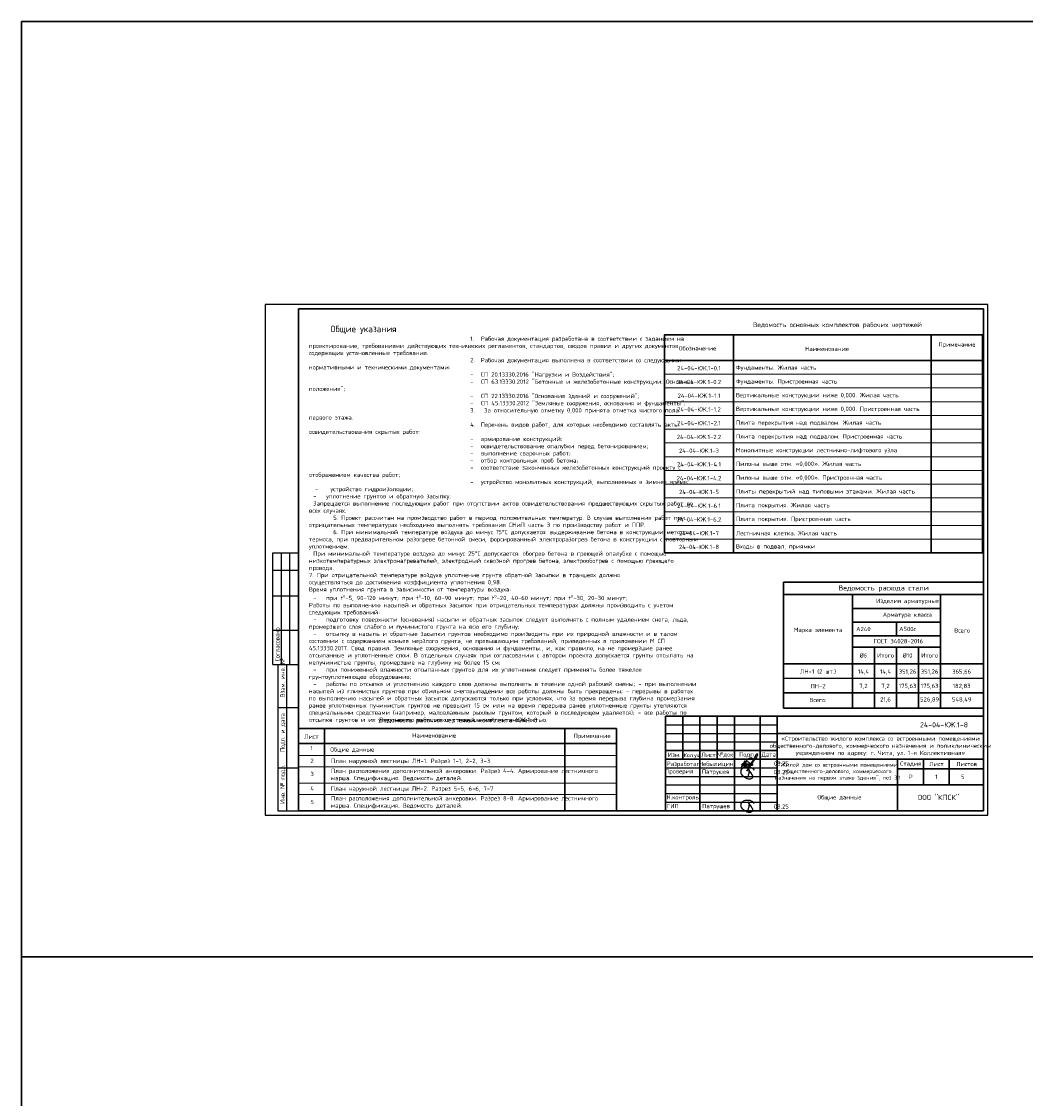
# Model space of a CAD drawing. Header units: millimetres. Extents: x 125896 to 2572636, y -120305 to 130347.
# Tile 41 of 256: x 209563 to 267967, y 67684 to 130347. Entities that reach past the tile are written whole.
import ezdxf

# ---------------------------------------------------------------- set-up
doc = ezdxf.new("R2010")
doc.units = ezdxf.units.MM
for name, color, linetype in [('10', 7, 'Continuous'), ('11', 7, 'Continuous'), ('12', 7, 'Continuous')]:
    doc.layers.add(name, color=color, linetype=linetype)
for name, color, linetype, lineweight in [('Standard', 7, 'Continuous', 25), ('Рамка', 7, 'Continuous', 0), ('Столовая Двери и окна', 7, 'Continuous', 15), ('Таблицы', 7, 'Continuous', 20), ('ТЕКСТ', 7, 'Continuous', 15)]:
    doc.layers.add(name, color=color, linetype=linetype, lineweight=lineweight)
doc.styles.add('-ISOCPEUR-', font='isocpeur.ttf')
doc.styles.add('GOST type A Tekla', font='txt', dxfattribs={"height": 0.2})
doc.styles.add('GOST-2.304_Type-B', font='GOST Common.ttf')
doc.styles.add('ISOCPEUR', font='isocpeur.ttf')
doc.styles.get("Standard").update_dxf_attribs({"font": 'isocpeur.ttf'})
doc.styles.add('ГОСТ', font='isocpeur.ttf')

# ---------------------------------------------------------------- blocks, each defined once
blk = doc.blocks.new('пппп')
for points in [[(33283, 9389), (33302, 9432), (33314, 9459), (33324, 9495), (33328, 9512), (33337, 9542), (33350, 9589), (33356, 9611), (33361, 9629), (33364, 9666), (33370, 9702), (33375, 9730), (33380, 9753), (33381, 9760), (33379, 9787), (33378, 9821), (33371, 9850), (33362, 9868), (33351, 9881), (33333, 9891), (33320, 9898), (33312, 9897), (33309, 9892), (33309, 9884), (33318, 9868), (33383, 9750), (33443, 9681), (33492, 9616), (33503, 9602), (33514, 9586), (33533, 9561), (33546, 9544), (33551, 9531), (33558, 9511), (33566, 9488), (33568, 9469), (33570, 9457), (33571, 9442), (33571, 9425), (33567, 9403), (33558, 9384), (33535, 9353), (33505, 9331), (33462, 9306), (33441, 9299), (33401, 9296), (33373, 9295), (33326, 9300), (33280, 9313), (33246, 9321), (33229, 9329), (33210, 9339), (33195, 9347), (33165, 9367), (33147, 9378), (33121, 9396), (33055, 9439), (33027, 9468), (33008, 9486), (32989, 9500), (32935, 9565), (32914, 9604), (32903, 9632), (32895, 9667), (32894, 9699), (32895, 9735), (32902, 9776), (32913, 9823), (32935, 9877), (32968, 9913), (33012, 9948), (33048, 9973), (33101, 9993), (33149, 10007), (33211, 10018), (33257, 10018), (33319, 10015), (33406, 10000), (33456, 9983), (33518, 9958), (33566, 9924), (33603, 9887), (33642, 9841), (33661, 9809)], [(33283, 7451), (33302, 7493), (33314, 7521), (33324, 7556), (33328, 7573), (33337, 7604), (33350, 7651), (33356, 7673), (33361, 7691), (33364, 7727), (33370, 7764), (33375, 7792), (33380, 7815), (33381, 7822), (33379, 7849), (33378, 7883), (33371, 7912), (33362, 7929), (33351, 7943), (33333, 7953), (33320, 7960), (33312, 7959), (33309, 7954), (33309, 7946), (33318, 7930), (33383, 7811), (33443, 7743), (33492, 7678), (33503, 7663), (33514, 7648), (33533, 7623), (33546, 7606), (33551, 7593), (33558, 7573), (33566, 7549), (33568, 7531), (33570, 7518), (33571, 7503), (33571, 7487), (33567, 7465), (33558, 7446), (33535, 7415), (33505, 7393), (33462, 7368), (33441, 7361), (33401, 7358), (33373, 7357), (33326, 7361), (33280, 7375), (33246, 7383), (33229, 7391), (33210, 7401), (33195, 7409), (33165, 7429), (33147, 7440), (33121, 7458), (33055, 7501), (33027, 7529), (33008, 7548), (32989, 7562), (32935, 7627), (32914, 7665), (32903, 7694), (32895, 7729), (32894, 7761), (32895, 7796), (32902, 7838), (32913, 7885), (32935, 7938), (32968, 7975), (33012, 8010), (33048, 8034), (33101, 8055), (33149, 8068), (33211, 8080), (33257, 8080), (33319, 8076), (33406, 8062), (33456, 8044), (33518, 8020), (33566, 7986), (33603, 7949), (33642, 7903), (33661, 7871)]]:
    blk.add_lwpolyline(points)
for points in [[(33421, 10230), (33412, 10217), (33400, 10191), (33391, 10172), (33386, 10155), (33379, 10132), (33379, 10113), (33389, 10104), (33400, 10108), (33406, 10120), (33406, 10135), (33399, 10141), (33389, 10141), (33379, 10132), (33379, 10113), (33382, 10108), (33440, 10150), (33469, 10189), (33507, 10234), (33703, 10575), (33729, 10621), (33785, 10722), (33802, 10752), (33814, 10766), (33840, 10773), (33862, 10763), (33865, 10749), (33860, 10726), (33849, 10693), (33830, 10654), (33788, 10572), (33706, 10450), (33611, 10321), (33544, 10228), (33507, 10171), (33426, 10069), (33297, 9875), (33228, 9756), (33445, 10131), (33452, 10143), (33447, 10122), (33449, 10113), (33460, 10105), (33481, 10103), (33514, 10106), (33542, 10111), (33562, 10115), (33576, 10121), (33585, 10127), (33590, 10138), (33581, 10152), (33569, 10157), (33547, 10156), (33523, 10153), (33498, 10151), (33478, 10149), (33345, 10129), (33259, 10110), (33103, 10073), (33006, 10046), (32912, 10011)], [(33141, 10357), (33038, 10186), (33004, 10121), (32958, 10045), (32914, 9987), (32885, 9952), (32859, 9926)], [(32909, 10114), (33011, 10201), (33069, 10258), (33141, 10357)], [(32942, 10022), (33025, 10105), (33105, 10180), (33174, 10258), (33213, 10314), (33228, 10344), (33224, 10342), (33215, 10336), (33186, 10313), (33155, 10276), (33131, 10232), (33112, 10196), (33070, 10112), (33062, 10074), (33066, 10056), (33075, 10043), (33088, 10040), (33099, 10041), (33114, 10049), (33133, 10064), (33155, 10082), (33185, 10108), (33208, 10124), (33232, 10146), (33244, 10163), (33247, 10180), (33240, 10187), (33225, 10187), (33207, 10180), (33185, 10167), (33166, 10145), (33155, 10125), (33149, 10106), (33149, 10087), (33155, 10077), (33178, 10074), (33202, 10088), (33223, 10102), (33243, 10117), (33262, 10129), (33282, 10143), (33302, 10157), (33333, 10169), (33357, 10169)], [(33357, 10169), (33329, 10169), (33313, 10163), (33294, 10138), (33293, 10122), (33296, 10105), (33300, 10095), (33312, 10091), (33336, 10094), (33352, 10102), (33369, 10118), (33378, 10136), (33384, 10150), (33361, 10242), (33281, 10298), (33244, 10322), (33234, 10362), (33246, 10399), (33274, 10435), (33316, 10474), (33372, 10511), (33439, 10530), (33491, 10531), (33537, 10517), (33581, 10489)]]:
    blk.add_spline(points, degree=3)
at = {"layer": 'Рамка', "linetype": 'Continuous', "lineweight": 30}
for p, q in [((47008, 12958), (47008, 7458)), ((47008, 7458), (28508, 7458))]:
    blk.add_line(p, q, dxfattribs=at)
for points in [[(28508, 7458), (28508, 7958), (28508, 8458), (28508, 8958), (28508, 9458), (28508, 9958), (28508, 10458), (28508, 10958), (28508, 11458), (28508, 11958), (28508, 12458), (28508, 12958), (47008, 12958)], [(29508, 12958), (29508, 10458)], [(30508, 7458), (30508, 12958)], [(31508, 12958), (31508, 10458)], [(32508, 12958), (32508, 7458)], [(34008, 7458), (34008, 12958)], [(35008, 12958), (35008, 7458)], [(35008, 11958), (47008, 11958)], [(28508, 10958), (35008, 10958)], [(28508, 10458), (35008, 10458)], [(34989, 10458), (47008, 10458)], [(42008, 7458), (42008, 9955), (42008, 10458)], [(43508, 10458), (43508, 8958)], [(45008, 8958), (45008, 10458)], [(42008, 9894), (47008, 9894)], [(35008, 8958), (47008, 8958)]]:
    blk.add_lwpolyline(points, dxfattribs=at)
at = {"layer": 'Рамка', "linetype": 'Continuous', "lineweight": 25}
for points in [[(28508, 12458), (35008, 12458)], [(28508, 11958), (35008, 11958)], [(28508, 11458), (35008, 11458)], [(28508, 9958), (35008, 9958)], [(28508, 9458), (35008, 9458)], [(28508, 8958), (35008, 8958)], [(28508, 8458), (35008, 8458)], [(28508, 7958), (35008, 7958)]]:
    blk.add_lwpolyline(points, dxfattribs=at)
at = {"layer": 'ТЕКСТ', "lineweight": 25, "attachment_point": 5}
for s, insert, char_height, width in [('24-04-КЖ.1-8', (44706, 12458), 300, 11628.78), ('{\\C7;«Строительство жилого комплекса со встроенными помещениями общественного-делового, коммерческого назначения и поликлиническим учреждением по адресу: г. Чита, ул. 1-я Коллективная»}', (41008, 11208), 250, 11628.78), ('{\\W1;Изм.}', (29008, 10708), 250, 11628.78), ('Кол.уч.', (30058, 10658), 225, 11628.78), ('{\\W1;Лист}', (31008, 10708), 250, 11628.78), ('{\\W1;№док.}', (32008, 10708), 250, 11628.78), ('{\\W1;Подп.}', (33258, 10708), 250, 11628.78), ('{\\W1;Дата}', (34508, 10708), 250, 11628.78), (' Разработал', (29458, 10154), 250, 2085.76), ('Небылицин', (31452, 10152), 250, 2085.76), ('08.25', (35239, 10208), 250, 2085.76), ('{\\C7;"Жилой дом со встроенными помещениями общественного-делового, коммерческого назначения на первом этаже здания", поз 3.1}', (38529, 9725), 225, 6623.43), ('{\\W1;Стадия}', (42768, 10176), 250, 2085.76), ('{\\W1;Лист}', (44268, 10176), 250, 2085.76), ('{\\W1;Листов}', (46018, 10176), 250, 2085.76), ('Проверил', (29305, 9721), 250, 2085.76), ('Патрушев', (31419, 9697), 250, 2085.76), ('08.25', (35239, 9708), 250, 2085.76), ('Р', (42768, 9426), 250, 2085.76), (' Н.контроль', (29412, 8208), 250, 2085.76), ('ООО "КПСК"', (44382, 8233), 300, 11628.78), (' ГИП', (28833, 7729), 250, 2085.76), ('Патрушев', (31442, 7697), 250, 2085.76), ('08.25', (35239, 7708), 250, 2085.76)]:
    blk.add_mtext(s, dxfattribs=dict(at, insert=insert, char_height=char_height, width=width))

msp = doc.modelspace()

# ---------------------------------------------------------------- linework, layer by layer
at = {"color": 18, "linetype": 'Continuous', "lineweight": 30, "true_color": 0x000000}
for p, q in [((225678.6, 113627.6), (244678.6, 113627.6)), ((225678.6, 113627.6), (225678.6, 112127.6)), ((225678.6, 112127.6), (225678.6, 98793.2))]:
    msp.add_line(p, q, dxfattribs=at)
at = {"color": 18, "lineweight": 30, "true_color": 0x000000, "transparency": 33554687}
for p, q in [((253898.6, 97719.5), (265532, 97719.5)), ((253898.6, 97719.5), (253898.6, 90391.6)), ((265532, 97719.5), (265532, 90391.6)), ((253898.6, 97001.8), (265532, 97001.8)), ((257898.6, 97001.8), (257898.6, 90391.6)), ((263032, 97001.8), (263032, 90391.6)), ((257898.6, 96201.8), (263032, 96201.8)), ((257898.6, 95401.8), (263032, 95401.8)), ((260465.3, 95401.8), (260465.3, 94601.8)), ((257898.6, 94601.8), (263032, 94601.8)), ((257898.6, 93945.9), (263032, 93945.9)), ((259182, 93945.9), (259182, 90391.6)), ((260465.3, 93945.9), (260465.3, 90391.6)), ((261748.6, 93945.9), (261748.6, 90391.6)), ((253898.6, 92979.3), (265532, 92979.3)), ((253898.6, 91293.2), (265532, 91293.2)), ((253898.6, 90391.6), (265532, 90391.6))]:
    msp.add_line(p, q, dxfattribs=at)
at = {"color": 18, "lineweight": 25, "true_color": 0x000000, "transparency": 33554687}
msp.add_line((253898.6, 92142.8), (265532, 92142.8), dxfattribs=at)
at = {"layer": '11'}
for p, q in [((223732, 113877.7), (223732, 84177.7)), ((265782, 113877.7), (223732, 113877.7)), ((265782, 84177.7), (265782, 113877.7)), ((223732, 84177.7), (265782, 84177.7))]:
    msp.add_line(p, q, dxfattribs=at)
at = {"layer": '11', "lineweight": 30}
for p, q in [((225678.6, 113627.6), (225678.6, 84427.7)), ((265532, 113627.6), (225678.6, 113627.6)), ((265532, 113627.6), (265532, 84427.7)), ((250974, 112126.8), (250974, 99426.8)), ((262474, 112126.8), (262474, 99426.8)), ((246974, 110626.8), (265474, 110626.8)), ((246974, 99426.8), (265474, 99426.8)), ((225678.6, 89215.2), (244178.6, 89215.2)), ((225678.6, 89215.2), (225678.6, 84427.7)), ((227178.6, 89215.2), (227178.6, 84427.7)), ((241178.6, 89215.2), (241178.6, 84427.7)), ((244178.6, 89215.2), (244178.6, 84427.7)), ((225678.6, 88332.1), (244178.6, 88332.1)), ((225678.6, 84427.7), (265532, 84427.7)), ((225689.4, 84427.7), (244178.6, 84427.7)), ((247032, 84427.7), (265532, 84427.7))]:
    msp.add_line(p, q, dxfattribs=at)
msp.add_lwpolyline([(246974, 99426.8), (246974, 112126.8), (265474, 112126.8), (265474, 99426.8)], dxfattribs=at)
at = {"layer": '12'}
for p, q in [((224178.6, 92927.7), (224178.6, 99427.7)), ((224178.6, 99427.7), (225678.6, 99427.7)), ((224678.6, 92927.7), (224678.6, 99427.7)), ((225178.6, 92927.7), (225178.6, 99427.7)), ((224178.6, 98427.7), (225678.6, 98427.7)), ((224178.6, 96927.7), (225678.6, 96927.7)), ((224178.6, 94927.7), (225678.6, 94927.7)), ((224178.6, 92927.7), (225678.6, 92927.7)), ((224478.6, 92927.7), (224478.6, 84427.7)), ((224978.6, 92927.7), (224978.6, 84427.7)), ((224478.6, 90427.7), (225678.6, 90427.7)), ((224478.6, 86927.7), (225678.6, 86927.7)), ((224478.6, 84427.7), (225678.6, 84427.7))]:
    msp.add_line(p, q, dxfattribs=at)
at = {"layer": 'Standard', "color": 7, "linetype": 'Continuous', "lineweight": 13, "transparency": 33554687}
for p, q in [((246974, 112126.8), (265474, 112126.8)), ((246974, 109826.8), (265474, 109826.8)), ((246974, 109026.8), (265474, 109026.8)), ((246974, 108226.8), (265474, 108226.8)), ((246974, 107426.8), (265474, 107426.8)), ((246974, 106626.8), (265474, 106626.8)), ((246974, 105826.8), (265474, 105826.8)), ((246974, 105026.8), (265474, 105026.8)), ((246974, 104226.8), (265474, 104226.8)), ((246974, 103426.8), (265474, 103426.8)), ((246974, 102626.8), (265474, 102626.8)), ((246974, 101826.8), (265474, 101826.8)), ((246974, 101026.8), (265474, 101026.8)), ((246974, 100226.8), (265474, 100226.8))]:
    msp.add_line(p, q, dxfattribs=at)
at = {"layer": 'Столовая Двери и окна', "color": 3, "lineweight": 30}
for points in [[(209562.5, 75920.9), (461581.5, 75920.9), (461581.5, 130347.2), (209562.5, 130347.2)], [(209562.5, -70673.1), (525770.9, -70673.1), (525770.9, 75920.9), (209562.5, 75920.9)]]:
    msp.add_lwpolyline(points, close=True, dxfattribs=at)
at = {"layer": 'Таблицы', "ltscale": 20}
for p, q in [((225689.4, 87632.4), (244178.6, 87632.4)), ((225689.4, 87632.4), (244178.6, 87632.4)), ((225689.4, 87632.4), (244178.6, 87632.4)), ((225689.4, 86990.2), (244178.6, 86990.2)), ((225689.4, 86990.2), (244178.6, 86990.2)), ((225689.4, 86990.2), (244178.6, 86990.2)), ((225689.4, 86023.5), (244178.6, 86023.5)), ((225689.4, 85365.2), (244178.6, 85365.2)), ((225689.4, 85365.2), (244178.6, 85365.2)), ((225689.4, 85365.2), (244178.6, 85365.2))]:
    msp.add_line(p, q, dxfattribs=at)
at = {"layer": 'ТЕКСТ', "lineweight": 25}
msp.add_line((265532, 112438.8), (265532, 107930.3), dxfattribs=at)

# ---------------------------------------------------------------- block references
at = {"layer": '10'}
msp.add_blockref('пппп', (218523.5, 76969.5), dxfattribs=at)

# ---------------------------------------------------------------- texts
at = {"insert": (226281.3, 113282.4), "char_height": 250, "attachment_point": 1, "style": 'ГОСТ'}
msp.add_mtext_dynamic_manual_height_columns('\\A1;\\pi9384.38;{\\H1.5152x;\\P\\pi1250;Общие указания\\P\\pi250;}1.^IРабочая документация разработана в соответствии с заданием на проектирование, требованиями действующих технических регламентов, стандартов, сводов правил и других документов, содержащих установленные требования.\\P2.^IРабочая документация выполнена в соответствии со следующими нормативными и техническими документами:\\P-^IСП 20.13330.2016 "Нагрузки и Воздействия";\\P-^IСП 63.13330.2012 "Бетонные и железобетонные конструкции. Основные положения";\\P-^IСП 22.13330.2016 "Основания зданий и сооружений";\\P-^IСП 45.13330.2012 "Земляные сооружения, основания и фундаменты".\\P3.   За относительную отметку 0,000 принята отметка чистого пола первого этажа.\\P4.^IПеречень видов работ, для которых необходимо составлять акты освидетельствования скрытых работ:\\P-^Iармирование конструкций;\\P-^Iосвидетельствование опалубки перед бетонированием;\\P-^Iвыполнение сварочных работ;\\P-^Iотбор контрольных проб бетона;\\P-^Iсоответствие законченных железобетонных конструкций проекту с отображением качества работ;\\P-^Iустройство монолитных конструкций, выполняемых в зимнее время;  \\P\\pi0;  -    устройство гидроизоляции;\\P\\pi250;-^Iуплотнение грунтов и обратную засыпку.\\PЗапрещается выполнение последующих работ при отсутствии актов освидетельствования предшествующих скрытых работ во всех случаях.\\P\\pi0;        5. Проект рассчитан на производство работ в период положительных температур. В случае выполнения работ при отрицательных температурах необходимо выполнять требования СНиП часть 3 по производству работ и ППР.\\P        6. При минимальной температуре воздуха до минус 15°С допускается: выдерживание бетона в конструкции методом термоса, при предварительном разогреве бетонной смеси, форсированный электроразогрев бетона в конструкции с повторным уплотнением.\\P\\pi250;При минимальной температуре воздуха до минус 25°С допускается: обогрев бетона в греющей опалубке с помощью низкотемпературных электронагревателей, электродный сквозной прогрев бетона, электрообогрев с помощью греющего провода.\\P\\pi0;7. При отрицательной температуре воздуха уплотнение грунта обратной засыпки в траншеях должно \\Pосуществляться до достижения коэффициента уплотнения 0,98. \\PВремя уплотнения грунта в зависимости от температуры воздуха: \\P\\pi250;-^Iпри t{\\H0.7x;\\So^ ;}-5, 90-120 минут; при t{\\H0.7x;\\So^ ;\\H1.42857x;-10, 60-90 минут; }при t{\\H0.7x;\\So^ ;\\H1.42857x;-20, 40-60 минут; }при t{\\H0.7x;\\So^ ;\\H1.42857x;-30, 20-30 минут;\\P\\pi0;Работы по выполнению насыпей и обратных засыпок при отрицательных температурах должны производить с учетом следующих требований:\\P\\pi250;-^Iподготовку поверхности (основания) насыпи и обратных засыпок следует выполнять с полным удалением снега, льда, промерзшего слоя слабого и пучинистого грунта на всю его глубину;\\P-^Iотсыпку в насыпь и обратные засыпки грунтов необходимо производить при их природной влажности и в талом состоянии с содержанием комьев мерзлого грунта, не превышающим требований, приведенных в приложении М СП 45.13330.2017. Свод правил. Земляные сооружения, основания и фундаменты., и, как правило, на не промерзшие ранее отсыпанные и уплотненные слои. В отдельных случаях при согласовании с автором проекта допускается грунты отсыпать на непучинистые грунты, промерзшие на глубину не более 15 см;\\P-^Iпри пониженной влажности отсыпанных грунтов для их уплотнения следует применять более тяжелое грунтоуплотняющее оборудование; \\P-^Iработы по отсыпке и уплотнению каждого слоя должны выполнять в течение одной рабочей смены; - при выполнении насыпей из глинистых грунтов при обильном снеговыпадении все работы должны быть прекращены; - перерывы в работах по выполнению насыпей и обратных засыпок допускаются только при условиях, что за время перерыва глубина промерзания ранее уплотненных пучинистых грунтов не превысит 15 см или на время перерыва ранее уплотненные грунты утепляются специальными средствами (например, маловлажным рыхлым грунтом, который в последующем удаляется); - все работы по отсыпке грунтов и их уплотнению выполняют с повышенной интенсивностью.}', width=20474.372, gutter_width=5800, heights=[24436.9], dxfattribs=at)
at = {"layer": '12', "style": 'GOST type A Tekla'}
for s, p in [('Согласовано', (224578.6, 93127.7)), ('Взам. инв. №', (224878.6, 91027.7)), ('Подп. и дата', (224878.6, 87847.7)), ('Инв. № подл.', (224878.6, 84827.7))]:
    msp.add_text(s, height=273.6, rotation=90, dxfattribs=at).set_placement(p)
at = {"layer": 'Standard', "color": 7, "linetype": 'Continuous', "lineweight": 13, "transparency": 33554687, "char_height": 250, "style": 'ISOCPEUR'}
for s, insert, width, attachment_point in [('\\A1;{\\fISOCPEUR|i0|b0;\\H250.000000;\\W1.000000;\\C7;Примечание}\\P', (263982.2, 111526.8), 1946.667, 5), ('\\A1;{\\fISOCPEUR|i0|b0;\\H250.000000;\\W1.000000;\\C7;Обозначение}\\P', (248891.9, 111331.1), 2084.394, 5), ('\\A1;{\\fISOCPEUR|i0|b0;\\H250.000000;\\W1.000000;\\C7;Наименование}\\P', (256421.2, 111301.8), 2322.222, 5), ('\\A1;{\\fISOCPEUR|i0|b0;\\H250.000000;\\W1.000000;\\C7;24-04-КЖ.1-0.1}\\P', (248974, 110175.5), 2417.347, 5), ('\\A1;{\\fISOCPEUR|i0|b0;\\H250.000000;\\W1.000000;\\C7;Фундаменты. Жилая часть}\\P', (251124, 110175.5), 4348.538, 4), ('\\A1;{\\fISOCPEUR|i0|b0;\\H250.000000;\\W1.000000;\\C7;Фундаменты. Пристроенная часть}\\P', (251124, 109375.5), 5548.858, 4), ('\\A1;{\\fISOCPEUR|i0|b0;\\H250.000000;\\W1.000000;\\C7;24-04-КЖ.1-0.2}\\P', (248974, 109375.5), 2469.898, 5), ('\\A1;{\\fISOCPEUR|i0|b0;\\H250.000000;\\W1.000000;\\C7;24-04-КЖ.1-1.1}\\P', (248974, 108575.5), 2364.796, 5), ('\\A1;{\\fISOCPEUR|i0|b0;\\H250.000000;\\W1.000000;\\C7;Вертикальные конструкции ниже 0,000. Жилая часть}\\P', (251124, 108575.5), 8586.766, 4), ('\\A1;{\\fISOCPEUR|i0|b0;\\H250.000000;\\W1.000000;\\C7;24-04-КЖ.1-1.2}\\P', (248974, 107775.5), 2417.347, 5), ('\\A1;{\\fISOCPEUR|i0|b0;\\H250.000000;\\W1.000000;\\C7;Вертикальные конструкции ниже 0,000. Пристроенная часть}\\P', (251124, 107775.5), 9786.856, 4), ('\\A1;{\\fISOCPEUR|i0|b0;\\H250.000000;\\W1.000000;\\C7;Плита перекрытия над подвалом. Жилая часть}\\P', (251124, 106975.5), 7649.175, 4), ('\\A1;{\\fISOCPEUR|i0|b0;\\H250.000000;\\W1.000000;\\C7;24-04-КЖ.1-2.1}\\P', (248974, 106975.5), 2417.347, 5), ('\\A1;{\\fISOCPEUR|i0|b0;\\H250.000000;\\W1.000000;\\C7;24-04-КЖ.1-2.2}\\P', (248974, 106175.5), 2469.898, 5), ('\\A1;{\\fISOCPEUR|i0|b0;\\H250.000000;\\W1.000000;\\C7;Плита перекрытия над подвалом. Пристроенная часть}\\P', (251124, 106175.5), 8849.288, 4), ('\\A1;{\\fISOCPEUR|i0|b0;\\H250.000000;\\W1.000000;\\C7;24-04-КЖ.1-3}\\P', (248974, 105375.5), 2219.318, 5), ('\\A1;{\\fISOCPEUR|i0|b0;\\H250.000000;\\W1.000000;\\C7;Монолитные конструкции лестнично-лифтового узла}\\P', (251124, 105375.5), 8586.766, 4), ('\\A1;{\\fISOCPEUR|i0|b0;\\H250.000000;\\W1.000000;\\C7;24-04-КЖ.1-4.1}\\P', (248974, 104584.8), 2442.424, 5), ('\\A1;{\\fISOCPEUR|i0|b0;\\H250.000000;\\W1.000000;\\C7;Пилоны выше отм. «0,000». Жилая часть}\\P', (251124, 104584.8), 6586.54, 4), ('\\A1;{\\fISOCPEUR|i0|b0;\\H250.000000;\\W1.000000;\\C7;Пилоны выше отм. «0,000». Пристроенная часть}\\P', (251124, 103775.5), 7786.69, 4), ('\\A1;{\\fISOCPEUR|i0|b0;\\H250.000000;\\W1.000000;\\C7;24-04-КЖ.1-4.2}\\P', (248974, 103775.5), 2494.949, 5), ('\\A1;{\\fISOCPEUR|i0|b0;\\H250.000000;\\W1.000000;\\C7;24-04-КЖ.1-5}\\P', (248974, 102975.5), 2219.318, 5), ('\\A1;{\\fISOCPEUR|i0|b0;\\H250.000000;\\W1.000000;\\C7;Плиты перекрытий над типовыми этажами. Жилая часть}\\P', (251124, 102975.5), 9249.319, 4), ('\\A1;{\\fISOCPEUR|i0|b0;\\H250.000000;\\W1.000000;\\C7;24-04-КЖ.1-6.1}\\P', (248974, 102175.5), 2417.347, 5), ('\\A1;{\\fISOCPEUR|i0|b0;\\H250.000000;\\W1.000000;\\C7;Плита покрытия. Жилая часть}\\P', (251124, 102175.5), 4998.731, 4), ('\\A1;{\\fISOCPEUR|i0|b0;\\H250.000000;\\W1.000000;\\C7;Плита покрытия. Пристроенная часть}\\P', (251124, 101375.5), 6198.98, 4), ('\\A1;{\\fISOCPEUR|i0|b0;\\H250.000000;\\W1.000000;\\C7;24-04-КЖ.1-6.2}\\P', (248974, 101375.5), 2469.898, 5), ('\\A1;{\\fISOCPEUR|i0|b0;\\H250.000000;\\W1.000000;\\C7;Лестничная клетка. Жилая часть}\\P', (251124, 100575.5), 5498.848, 4), ('\\A1;{\\fISOCPEUR|i0|b0;\\H250.000000;\\W1.000000;\\C7;24-04-КЖ.1-7}\\P', (248974, 100575.5), 2219.318, 5), ('\\A1;{\\fISOCPEUR|i0|b0;\\H250.000000;\\W1.000000;\\C7;24-04-КЖ.1-8}\\P', (248974, 99775.5), 2219.318, 5), ('\\A1;{\\fISOCPEUR|i0|b0;\\H250.000000;\\W1.000000;\\C7;Входы в подвал, приямки}\\P', (251124, 99775.5), 4085.942, 4)]:
    msp.add_mtext(s, dxfattribs=dict(at, insert=insert, width=width, attachment_point=attachment_point))
at = {"layer": 'Таблицы', "ltscale": 20, "style": '-ISOCPEUR-'}
for s, height, p in [('Ведомость основных комплектов рабочих чертежей', 275, (252116.2, 112569.1)), ('Ведомость рабочих чертежей комплекта КЖ.1-8', 275, (230368.6, 89568.1)), ('Лист', 250, (226012, 88623.3)), ('Наименование', 250, (232291.3, 88685.6)), ('Примечание', 250, (241679.5, 88661)), ('1', 250, (226368.3, 87930.8)), ('Общие данные', 250, (227522.9, 87868.4)), ('2', 250, (226368.3, 87208.5)), ('3', 250, (226368.3, 86441.3)), ('4', 250, (226368.3, 85594.6)), ('5', 250, (226368.3, 84810.4))]:
    msp.add_text(s, height=height, dxfattribs=at).set_placement(p)
at = {"layer": 'ТЕКСТ', "lineweight": 25}
for s, p in [('1', (262720.6, 86271)), ('5', (264220.6, 86271)), ('Общие данные', (255866, 85081.9))]:
    msp.add_text(s, height=250, dxfattribs=at).set_placement(p)
at = {"layer": 'ТЕКСТ', "lineweight": 25, "attachment_point": 5}
for s, insert, char_height, width in [('Ведомость расхода стали', (259715.3, 97351.6), 300, 7953.302), ('Изделия арматурные', (261107, 96601.8), 250, 6669.969), ('Арматура класса', (261107, 95801.8), 250, 6669.969), ('Марка элемента', (255898.6, 94918.4), 250, 6669.969), ('А240', (258540.3, 95001.8), 250, 6669.969), ('А500с', (261107, 95001.8), 250, 6669.969), ('Всего', (264282, 94918.4), 250, 6669.969), ('ГОСТ 34028-2016', (260569.3, 94293.5), 250, 6669.969), ('%%C6', (258540.3, 93462.6), 250, 6669.969), ('Итого', (259823.6, 93462.6), 250, 6669.969), ('%%C10', (261107, 93462.6), 250, 6669.969), ('Итого', (262390.3, 93462.6), 250, 6669.969), ('ЛН-1 (2 шт.)', (255898.6, 92514.3), 250, 6669.969), ('14,4', (258540.3, 92495.9), 250, 6669.969), ('14,4', (259823.6, 92495.9), 250, 6669.969), ('351,26', (261107, 92495.9), 250, 6669.969), ('351,26', (262390.3, 92495.9), 250, 6669.969), ('365,66', (264251, 92495.9), 250, 6669.969), ('ЛН-2', (255898.6, 91677.7), 250, 6669.969), ('7,2', (258540.3, 91659.4), 250, 6669.969), ('7,2', (259823.6, 91659.4), 250, 6669.969), ('175,63', (261107, 91659.4), 250, 6669.969), ('175,63', (262390.3, 91659.4), 250, 6669.969), ('182,83', (264251, 91659.4), 250, 6669.969), ('Всего:', (255898.6, 90870), 250, 6669.969), ('21,6', (259823.6, 90874.9), 250, 6669.969), ('526,89', (262390.3, 90874.9), 250, 6669.969), ('548,49', (264260.2, 90874.9), 250, 6669.969)]:
    msp.add_mtext(s, dxfattribs=dict(at, insert=insert, char_height=char_height, width=width))
at = {"layer": 'ТЕКСТ', "ltscale": 100, "char_height": 250, "attachment_point": 1, "style": 'GOST-2.304_Type-B'}
for s, insert, width in [('\\pt6000;План наружной лестницы ЛН-1. Разрез 1-1, 2-2, 3-3', (227564.7, 87451.1), 9757.946), ('\\pt6000;План расположения дополнительной анкеровки. Разрез 4-4. Армирование лестничного марша. Спецификация. Ведомость деталей. ', (227562.6, 86871.2), 13616.017), ('\\pt6000;План наружной лестницы ЛН-2. Разрез 5-5, 6-6, 7-7', (227555.3, 85841.4), 12426.616), ('\\pt6000;План расположения дополнительной анкеровки. Разрез 8-8. Армирование лестничного марша. Спецификация. Ведомость деталей. ', (227562.6, 85275.4), 13616.017)]:
    msp.add_mtext(s, dxfattribs=dict(at, insert=insert, width=width))

doc.saveas('drawing.dxf')
